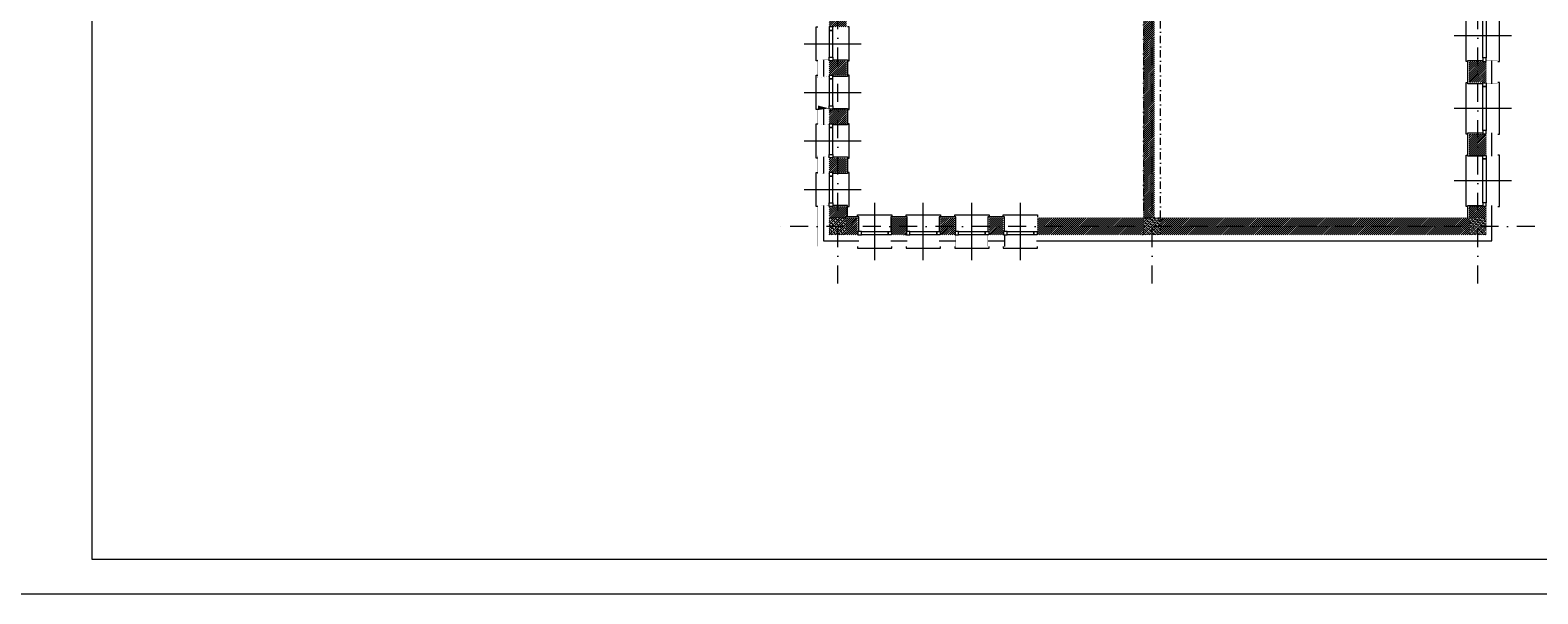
# Model space of a CAD drawing. Extents: x 4615668 to 9294084, y 5331114 to 10688993.
# Tile 17 of 181: x 4650123 to 4652762, y 5334449 to 5335436. Entities that reach past the tile are written whole.
import ezdxf

# ---------------------------------------------------------------- set-up
doc = ezdxf.new("R2010")
doc.units = 0
doc.header["$MEASUREMENT"] = 0
doc.linetypes.add('DASHDOT', pattern=[25.4, 12.7, -6.35, 0, -6.35])
doc.linetypes.add('l217_500', pattern=[2, 1.5, -0.5])
for name, color, linetype in [('DIM', 7, 'Continuous'), ('sciany', 1, 'Continuous'), ('STOLARKA', 4, 'Continuous')]:
    doc.layers.add(name, color=color, linetype=linetype)
for name, color, linetype, lineweight in [('gr_klasy', 7, 'l217_500', 13), ('hatch', 253, 'Continuous', 0), ('ocieplenie', 214, 'Continuous', 13), ('Osie', 175, 'DASHDOT', 9), ('tynk', 252, 'Continuous', 5)]:
    doc.layers.add(name, color=color, linetype=linetype, lineweight=lineweight)
doc.styles.add('Arial Narrow 20', font='arial.ttf', dxfattribs={"height": 20})
doc.linetypes.add('BATTING', pattern='A,0.00254,-2.54,[134,ltypeshp.shx,S=2.54,R=0,X=-2.54,Y=0],-5.08,[134,ltypeshp.shx,S=2.54,R=180,X=2.54,Y=0],-2.54', length=10.16254)
doc.dimstyles.new('1do100 ok', dxfattribs={"dimscale": 0.5, "dimtxt": 12, "dimasz": 25, "dimexe": 20, "dimexo": 0, "dimgap": 5, "dimtad": 1, "dimdec": 0, "dimzin": 9, "dimtxsty": 'Arial Narrow 20', "dimblk": 'ARCHTICK', "dimcen": 3, "dimdle": 20, "dimclrd": 256, "dimclre": 256, "dimclrt": 256, "dimadec": 0, "dimazin": 2, "dimtfac": 1, "dimtdec": 0, "dimtix": 1, "dimtmove": 2, "dimatfit": 3, "dimldrblk": 'NONE', "dimfxl": 0, "dimtvp": 1, "dimtolj": 1, "dimtzin": 0, "dimlwd": 5, "dimlwe": 5, "dimarcsym": 0})
pattern_1 = [(45, (13537.80412823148, -10341.5545657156), (-1.76776695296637, 1.76776695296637), [])]

# ---------------------------------------------------------------- blocks, each defined once
blk = doc.blocks.new('G$C61CBF25F')
at = {"layer": 'Osie', "lineweight": 0, "ltscale": 2.5}
for p, q in [((305, 0), (305, 1880.0000002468)), ((855, 0), (855, 1880.0000002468)), ((1425, 0), (1425, 1880.0000002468)), ((1525, 1780.0000002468), (204.8462595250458, 1780.0000002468)), ((1525, 1780.0000002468), (204.8462595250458, 1780.0000002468)), ((95, 540), (95, 1340)), ((1525, 1240), (-5, 1240)), ((1525, 640), (-5, 640)), ((1525, 100), (204.8462595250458, 100))]:
    blk.add_line(p, q, dxfattribs=at)
blk = doc.blocks.new('G$C772A7A8F')
at = {"layer": 'STOLARKA', "color": 5, "lineweight": 0}
blk.add_line((100, 45), (0, 45), dxfattribs=at)
for points in [[(24, 0), (21, 0), (21, 90), (24, 90)], [(76, 0), (79, 0), (79, 90), (76, 90)]]:
    blk.add_lwpolyline(points, dxfattribs=at)
for points in [[(56, 89.5), (56, 83.5), (50, 83.5), (50, 89.5)], [(56, 83.5), (56, 6.5), (50, 6.5), (50, 83.5)], [(56, 0.5), (56, 6.5), (50, 6.5), (50, 0.5)]]:
    blk.add_lwpolyline(points, close=True, dxfattribs=at)
blk = doc.blocks.new('G$C5CBE0247')
at = {"layer": 'STOLARKA', "color": 5, "lineweight": 0}
for points in [[(0, 55), (0, 58), (59.99999999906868, 58), (59.99999999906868, 55)], [(0, 3), (0, 0), (59.99999999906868, 0), (59.99999999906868, 3)]]:
    blk.add_lwpolyline(points, dxfattribs=at)
for points in [[(0.5, 23), (6.5, 23), (6.5, 29), (0.5, 29)], [(53.49999999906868, 23), (6.5, 23), (6.5, 29), (53.49999999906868, 29)], [(59.49999999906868, 23), (53.49999999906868, 23), (53.49999999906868, 29), (59.49999999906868, 29)]]:
    blk.add_lwpolyline(points, close=True, dxfattribs=at)
blk = doc.blocks.new('G$C21C1C319')
at = {"layer": 'STOLARKA', "color": 5, "lineweight": 0}
blk.add_line((30, 0), (30, 100), dxfattribs=at)
for points in [[(0.5, 44), (6.5, 44), (6.5, 50), (0.5, 50)], [(53.49999999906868, 44), (6.5, 44), (6.5, 50), (53.49999999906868, 50)], [(59.49999999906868, 44), (53.49999999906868, 44), (53.49999999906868, 50), (59.49999999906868, 50)]]:
    blk.add_lwpolyline(points, close=True, dxfattribs=at)
blk.add_lwpolyline([(0, 24), (0, 21), (59.99999999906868, 21), (59.99999999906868, 24)], dxfattribs=at)
at = {"lineweight": 0, "ltscale": 40}
blk.add_blockref('G$C5CBE0247', (0, 21), dxfattribs=at)
blk = doc.blocks.new('_ArchTick')
at = {"color": 0, "linetype": 'ByBlock', "const_width": 0.15}
blk.add_lwpolyline([(-0.5, -0.5), (0.5, 0.5)], dxfattribs=at)
blk = doc.blocks.new('*D3165')
at = {"layer": 'Defpoints', "color": 0}
for p in [(4652671.991731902, 5336790.983681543), (4652671.991731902, 5335079.905191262), (4652978.125615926, 5335079.905191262)]:
    blk.add_point(p, dxfattribs=at)
at = {"layer": 'DIM', "lineweight": 5, "ltscale": 40}
for p, q in [((4652978.125615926, 5336800.983681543), (4652978.125615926, 5335069.905191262)), ((4652940.625615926, 5336790.983681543), (4652988.125615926, 5336790.983681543)), ((4652940.625615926, 5335079.905191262), (4652988.125615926, 5335079.905191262))]:
    blk.add_line(p, q, dxfattribs=at)
at = {"layer": 'DIM', "linetype": 'ByBlock', "lineweight": 5, "xscale": 12.5, "yscale": 12.5, "zscale": 12.5}
for p, rotation in [((4652978.125615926, 5336790.983681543), 90), ((4652978.125615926, 5335079.905191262), 270)]:
    blk.add_blockref('_ArchTick', p, dxfattribs=dict(at, rotation=rotation))
at = {"layer": 'DIM', "lineweight": 0, "ltscale": 40, "insert": (4652965.584688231, 5335935.444436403), "char_height": 20, "attachment_point": 5, "rotation": 90, "style": 'Arial Narrow 20'}
blk.add_mtext('\\A1;1711', dxfattribs=at)
blk = doc.blocks.new('_None')

msp = doc.modelspace()

# ---------------------------------------------------------------- hatches: boundary and pattern name
at = {"layer": 'hatch', "lineweight": 0, "ltscale": 40, "transparency": 33554687}
h = msp.add_hatch(dxfattribs=at)
h.set_pattern_fill('ANSI31', color=256, scale=20)
h.set_pattern_definition([(45, (18685.5151269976, -10341.55727345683), (-1.76776695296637, 1.76776695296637), [])])
h.paths.add_polyline_path([(4651534.491731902, 5335467.002494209), (4651551.991731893, 5335467.002494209), (4651551.991731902, 5335617.416004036), (4651534.491731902, 5335617.416004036), (4651534.491731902, 5335467.002494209)], is_closed=False)
h.paths.add_polyline_path([(4651534.491731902, 5335467.002494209), (4651534.491731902, 5335617.416004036), (4651521.991731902, 5335617.416004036), (4651521.99173189, 5335467.002494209), (4651534.491731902, 5335467.002494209)], is_closed=False)
h.paths.add_polyline_path([(4651534.491731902, 5335442.002494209), (4651534.491731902, 5335467.002494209), (4651521.991731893, 5335467.002494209), (4651521.99173189, 5335442.002494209), (4651534.491731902, 5335442.002494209)], is_closed=False)
h.paths.add_polyline_path([(4651534.491731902, 5335442.002494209), (4651551.991731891, 5335442.002494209), (4651551.99173189, 5335467.002494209), (4651534.491731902, 5335467.002494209), (4651534.491731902, 5335442.002494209)], is_closed=False)
h.paths.add_polyline_path([(4651551.991731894, 5335357.002494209), (4651551.991731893, 5335382.002494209), (4651534.491731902, 5335382.002494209), (4651534.491731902, 5335357.002494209), (4651551.991731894, 5335357.002494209)], is_closed=False)
h.paths.add_polyline_path([(4651521.991731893, 5335382.002494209), (4651521.991731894, 5335357.002494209), (4651534.491731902, 5335357.002494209), (4651534.491731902, 5335382.002494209), (4651521.991731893, 5335382.002494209)], is_closed=False)
h.paths.add_polyline_path([(4651551.991731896, 5335272.002494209), (4651551.991731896, 5335297.002494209), (4651534.491731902, 5335297.002494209), (4651534.491731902, 5335272.002494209), (4651551.991731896, 5335272.002494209)], is_closed=False)
h.paths.add_polyline_path([(4651521.991731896, 5335297.002494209), (4651521.991731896, 5335272.002494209), (4651534.491731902, 5335272.002494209), (4651534.491731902, 5335297.002494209), (4651521.991731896, 5335297.002494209)], is_closed=False)
h.paths.add_polyline_path([(4651551.991731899, 5335187.002494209), (4651551.991731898, 5335212.002494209), (4651534.491731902, 5335212.002494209), (4651534.491731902, 5335187.002494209), (4651551.991731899, 5335187.002494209)], is_closed=False)
h.paths.add_polyline_path([(4651521.991731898, 5335212.002494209), (4651521.991731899, 5335187.002494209), (4651534.491731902, 5335187.002494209), (4651534.491731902, 5335212.002494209), (4651521.991731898, 5335212.002494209)], is_closed=False)
h.paths.add_polyline_path([(4651551.991731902, 5335127.166004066), (4651534.491731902, 5335127.166004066), (4651534.491731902, 5335107.416004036), (4651551.991731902, 5335107.416004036), (4651551.991731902, 5335127.166004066)], is_closed=False)
h.paths.add_polyline_path([(4651534.491731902, 5335127.166004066), (4651521.991731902, 5335127.166004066), (4651521.991731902, 5335107.416004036), (4651534.491731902, 5335107.416004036), (4651534.491731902, 5335127.166004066)], is_closed=False)
h = msp.add_hatch(dxfattribs=at)
h.set_pattern_fill('ANSI31', color=256, scale=20)
h.set_pattern_definition(pattern_1)
h.paths.add_polyline_path([(4652084.491731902, 5335506.569907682), (4652071.991731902, 5335506.569907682), (4652071.991731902, 5335107.416004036), (4652084.491731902, 5335107.416004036), (4652084.491731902, 5335506.569907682)], is_closed=False)
h.paths.add_polyline_path([(4652090.991731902, 5335506.569907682), (4652084.491731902, 5335506.569907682), (4652084.491731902, 5335107.416004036), (4652090.991731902, 5335107.416004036), (4652090.991731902, 5335506.569907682)], is_closed=False)
h = msp.add_hatch(dxfattribs=at)
h.set_pattern_fill('ANSI31', color=256, scale=20)
h.set_pattern_definition(pattern_1)
h.paths.add_polyline_path([(4652656.991731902, 5335470.83267061), (4652656.991731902, 5335507.666004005), (4652641.991731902, 5335507.666004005), (4652641.991731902, 5335470.83267061), (4652656.991731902, 5335470.83267061)], is_closed=False)
h.paths.add_polyline_path([(4652671.991731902, 5335470.83267061), (4652671.991731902, 5335507.666004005), (4652656.991731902, 5335507.666004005), (4652656.991731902, 5335470.83267061), (4652671.991731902, 5335470.83267061)], is_closed=False)
h.paths.add_polyline_path([(4652656.991731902, 5335380.832671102), (4652641.991731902, 5335380.832671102), (4652641.991731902, 5335343.999337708), (4652656.991731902, 5335343.999337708), (4652656.991731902, 5335380.832671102)], is_closed=False)
h.paths.add_polyline_path([(4652656.991731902, 5335343.999337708), (4652671.991731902, 5335343.999337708), (4652671.991731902, 5335380.832671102), (4652656.991731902, 5335380.832671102), (4652656.991731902, 5335343.999337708)], is_closed=False)
h.paths.add_polyline_path([(4652656.991731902, 5335217.16600382), (4652656.991731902, 5335253.999337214), (4652641.991731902, 5335253.999337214), (4652641.991731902, 5335217.16600382), (4652656.991731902, 5335217.16600382)], is_closed=False)
h.paths.add_polyline_path([(4652671.991731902, 5335217.16600382), (4652671.991731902, 5335253.999337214), (4652656.991731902, 5335253.999337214), (4652656.991731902, 5335217.16600382), (4652671.991731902, 5335217.16600382)], is_closed=False)
h.paths.add_polyline_path([(4652656.991731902, 5335107.416004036), (4652656.991731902, 5335127.166004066), (4652641.991731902, 5335127.166004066), (4652641.991731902, 5335107.416004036), (4652656.991731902, 5335107.416004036)], is_closed=False)
h.paths.add_polyline_path([(4652671.991731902, 5335107.416004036), (4652671.991731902, 5335127.166004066), (4652656.991731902, 5335127.166004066), (4652656.991731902, 5335107.416004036), (4652671.991731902, 5335107.416004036)], is_closed=False)
h = msp.add_hatch(dxfattribs=at)
h.set_pattern_fill('ANSI33', color=256, scale=20, angle=90)
h.set_pattern_definition([(135, (12417.80412818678, -12021.47251636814), (-3.535533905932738, -3.535533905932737), []), (135, (12417.80412818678, -12017.93698246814), (-3.535533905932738, -3.535533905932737), [2.5, -1.25])])
h.paths.add_polyline_path([(4651521.991731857, 5335077.49805363), (4651551.991731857, 5335077.49805363), (4651551.991731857, 5335107.49805363), (4651521.991731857, 5335107.49805363)])
h = msp.add_hatch(dxfattribs=at)
h.set_pattern_fill('ANSI31', color=256, scale=20)
h.set_pattern_definition(pattern_1)
h.paths.add_polyline_path([(4651571.578222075, 5335077.416004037), (4651571.578222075, 5335092.416004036), (4651551.991731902, 5335092.416004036), (4651551.991731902, 5335077.416004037), (4651571.578222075, 5335077.416004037)], is_closed=False)
h.paths.add_polyline_path([(4651571.578222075, 5335092.416004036), (4651571.578222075, 5335107.416004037), (4651551.991731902, 5335107.416004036), (4651551.991731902, 5335092.416004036), (4651571.578222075, 5335092.416004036)], is_closed=False)
h.paths.add_polyline_path([(4651656.578222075, 5335107.416004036), (4651631.578222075, 5335107.416004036), (4651631.578222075, 5335092.416004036), (4651656.578222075, 5335092.416004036), (4651656.578222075, 5335107.416004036)], is_closed=False)
h.paths.add_polyline_path([(4651656.578222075, 5335077.416004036), (4651656.578222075, 5335092.416004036), (4651631.578222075, 5335092.416004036), (4651631.578222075, 5335077.416004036), (4651656.578222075, 5335077.416004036)], is_closed=False)
h.paths.add_polyline_path([(4651741.578222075, 5335077.416004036), (4651741.578222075, 5335092.416004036), (4651716.578222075, 5335092.416004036), (4651716.578222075, 5335077.416004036), (4651741.578222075, 5335077.416004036)], is_closed=False)
h.paths.add_polyline_path([(4651741.578222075, 5335107.416004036), (4651716.578222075, 5335107.416004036), (4651716.578222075, 5335092.416004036), (4651741.578222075, 5335092.416004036), (4651741.578222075, 5335107.416004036)], is_closed=False)
h.paths.add_polyline_path([(4651826.578222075, 5335107.416004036), (4651801.578222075, 5335107.416004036), (4651801.578222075, 5335092.416004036), (4651826.578222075, 5335092.416004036), (4651826.578222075, 5335107.416004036)], is_closed=False)
h.paths.add_polyline_path([(4651826.578222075, 5335077.416004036), (4651826.578222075, 5335092.416004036), (4651801.578222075, 5335092.416004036), (4651801.578222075, 5335077.416004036), (4651826.578222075, 5335077.416004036)], is_closed=False)
h = msp.add_hatch(dxfattribs=at)
h.set_pattern_fill('ANSI31', color=256, scale=20)
h.set_pattern_definition(pattern_1)
h.paths.add_polyline_path([(4651886.578222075, 5335092.416004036), (4651886.578222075, 5335077.416004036), (4651911.578222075, 5335077.416004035), (4651911.578222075, 5335092.416004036), (4651886.578222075, 5335092.416004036)], is_closed=False)
h.paths.add_polyline_path([(4651886.578222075, 5335107.416004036), (4651886.578222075, 5335092.416004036), (4651911.578222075, 5335092.416004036), (4651911.578222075, 5335107.416004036), (4651886.578222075, 5335107.416004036)], is_closed=False)
h.paths.add_polyline_path([(4651911.578222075, 5335107.416004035), (4651911.578222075, 5335092.416004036), (4652071.991731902, 5335092.416004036), (4652071.991731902, 5335107.416004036), (4651911.578222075, 5335107.416004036)], is_closed=False)
h.paths.add_polyline_path([(4651911.578222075, 5335092.416004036), (4651911.578222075, 5335077.416004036), (4652071.991731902, 5335077.416004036), (4652071.991731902, 5335092.416004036), (4651911.578222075, 5335092.416004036)], is_closed=False)
h.paths.add_polyline_path([(4652101.991731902, 5335092.416004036), (4652101.991731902, 5335077.416004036), (4652641.991731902, 5335077.416004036), (4652641.991731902, 5335092.416004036), (4652101.991731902, 5335092.416004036)], is_closed=False)
h.paths.add_polyline_path([(4652101.991731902, 5335107.416004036), (4652101.991731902, 5335092.416004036), (4652641.991731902, 5335092.416004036), (4652641.991731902, 5335107.416004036), (4652101.991731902, 5335107.416004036)], is_closed=False)
h = msp.add_hatch(dxfattribs=at)
h.set_pattern_fill('ANSI33', color=256, scale=20, angle=90)
h.set_pattern_definition([(135, (12967.80412818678, -12021.53873734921), (-3.535533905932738, -3.535533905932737), []), (135, (12967.80412818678, -12018.00320344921), (-3.535533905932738, -3.535533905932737), [2.5, -1.25])])
h.paths.add_polyline_path([(4652071.991731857, 5335077.431832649), (4652101.991731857, 5335077.431832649), (4652101.991731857, 5335107.431832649), (4652071.991731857, 5335107.431832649)])
h = msp.add_hatch(dxfattribs=at)
h.set_pattern_fill('ANSI33', color=256, scale=20, angle=90)
h.set_pattern_definition([(135, (13537.80412818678, -12021.5545659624), (-3.535533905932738, -3.535533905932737), []), (135, (13537.80412818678, -12018.0190320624), (-3.535533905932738, -3.535533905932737), [2.5, -1.25])])
h.paths.add_polyline_path([(4652641.991731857, 5335077.416004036), (4652671.991731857, 5335077.416004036), (4652671.991731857, 5335107.416004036), (4652641.991731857, 5335107.416004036)])

# ---------------------------------------------------------------- linework, layer by layer
at = {"linetype": 'DASHDOT', "lineweight": 0}
msp.add_lwpolyline([(4652071.991731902, 5335107.416004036), (4652101.991731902, 5335107.416004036), (4652101.991731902, 5335617.416004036), (4652071.991731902, 5335617.416004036)], close=True, dxfattribs=at)
at = {"lineweight": 0, "ltscale": 40}
for points in [[(4651527.991731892, 5335384.002494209), (4651553.991731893, 5335384.002494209), (4651553.991731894, 5335355.002494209), (4651527.991731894, 5335355.002494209)], [(4651527.991731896, 5335299.002494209), (4651553.991731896, 5335299.002494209), (4651553.991731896, 5335270.002494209), (4651527.991731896, 5335270.002494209)], [(4651527.991731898, 5335214.002494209), (4651553.991731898, 5335214.002494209), (4651553.991731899, 5335185.002494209), (4651527.991731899, 5335185.002494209)], [(4651573.578222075, 5335083.416004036), (4651573.578222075, 5335109.416437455), (4651553.991731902, 5335109.416437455), (4651553.991731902, 5335129.168971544), (4651527.991731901, 5335129.168971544)], [(4651658.578222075, 5335083.416004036), (4651658.578222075, 5335109.416437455), (4651629.578222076, 5335109.416437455), (4651629.578222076, 5335083.416004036)], [(4651743.578222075, 5335083.416004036), (4651743.578222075, 5335109.416437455), (4651714.578222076, 5335109.416437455), (4651714.578222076, 5335083.416004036)], [(4651828.578222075, 5335083.416004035), (4651828.578222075, 5335109.416437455), (4651799.578222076, 5335109.416437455), (4651799.578222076, 5335083.416004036)], [(4651828.581189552, 5335077.416004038), (4651828.581189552, 5335057.416004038)]]:
    msp.add_lwpolyline(points, dxfattribs=at)
at = {"layer": 'gr_klasy', "linetype": 'BATTING', "lineweight": 0}
for points in [[(4651511.991731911, 5335384.005461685), (4651511.991731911, 5335355.005461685)], [(4652681.991731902, 5335341.999338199), (4652681.991731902, 5335382.832671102)], [(4651511.991731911, 5335299.005461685), (4651511.991731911, 5335270.005461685)], [(4652681.991731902, 5335215.166004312), (4652681.991731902, 5335255.999337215)], [(4651511.991731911, 5335214.005461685), (4651511.991731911, 5335185.005461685)], [(4651511.991731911, 5335129.168971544), (4651511.991731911, 5335067.416004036), (4651573.578222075, 5335067.416004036)], [(4651884.575254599, 5335067.416004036), (4652681.991731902, 5335067.416004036), (4652681.991731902, 5335129.166004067)], [(4651629.581189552, 5335067.416004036), (4651658.581189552, 5335067.416004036)], [(4651714.581189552, 5335067.416004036), (4651743.581189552, 5335067.416004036)], [(4651799.581189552, 5335067.416004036), (4651828.581189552, 5335067.416004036)]]:
    msp.add_lwpolyline(points, dxfattribs=at)
at = {"layer": 'hatch', "color": 252}
for points in [[(4649911.58735956, 5334449.245262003), (4654111.58735956, 5334449.245262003), (4654111.58735956, 5337397.245262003), (4649911.58735956, 5337397.245262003)], [(4649911.58735956, 5334449.245262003), (4654111.58735956, 5334449.245262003), (4654111.58735956, 5337397.245262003), (4649911.58735956, 5337397.245262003)], [(4650231.58735956, 5337337.245262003), (4654051.58735956, 5337337.245262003), (4654051.58735956, 5334509.245262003), (4650231.58735956, 5334509.245262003)]]:
    msp.add_lwpolyline(points, close=True, dxfattribs=at)
at = {"layer": 'ocieplenie', "lineweight": 0, "const_width": 0.2}
for points in [[(4651521.991731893, 5335355.005461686), (4651501.991731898, 5335355.005461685), (4651501.991731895, 5335384.005461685), (4651521.991731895, 5335384.005461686)], [(4652671.991731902, 5335382.832671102), (4652691.991731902, 5335382.832671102), (4652691.991731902, 5335341.999338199), (4652671.991731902, 5335341.999338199)], [(4651521.991731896, 5335270.005461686), (4651501.991731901, 5335270.005461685), (4651501.991731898, 5335299.005461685), (4651521.991731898, 5335299.005461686)], [(4652671.991731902, 5335255.999337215), (4652691.991731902, 5335255.999337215), (4652691.991731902, 5335215.166004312), (4652671.991731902, 5335215.166004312)], [(4651521.991731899, 5335185.005461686), (4651501.991731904, 5335185.005461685), (4651501.991731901, 5335214.005461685), (4651521.991731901, 5335214.005461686)], [(4651573.578222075, 5335077.416004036), (4651573.578222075, 5335057.416004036), (4651501.991731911, 5335057.416004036), (4651501.991731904, 5335129.168971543), (4651521.991731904, 5335129.168971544)], [(4652671.991731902, 5335129.166004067), (4652691.991731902, 5335129.166004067), (4652691.991731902, 5335057.416004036), (4651884.575254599, 5335057.416004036), (4651884.575254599, 5335077.416004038)], [(4652691.991731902, 5335128.348354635), (4652691.991731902, 5335092.416004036)], [(4651629.581189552, 5335077.416004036), (4651629.581189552, 5335057.41600404), (4651658.581189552, 5335057.416004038), (4651658.581189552, 5335077.416004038)], [(4651714.581189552, 5335077.416004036), (4651714.581189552, 5335057.41600404), (4651743.581189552, 5335057.416004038), (4651743.581189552, 5335077.416004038)], [(4651799.581189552, 5335077.416004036), (4651799.581189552, 5335057.41600404), (4651828.581189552, 5335057.416004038), (4651828.581189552, 5335077.416004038)]]:
    msp.add_lwpolyline(points, dxfattribs=at)
at = {"layer": 'sciany', "ltscale": 40}
for points, const_width in [([(4652071.991731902, 5335107.416004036), (4652090.991731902, 5335107.416004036), (4652090.991731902, 5335506.569907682), (4652071.991731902, 5335506.569907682)], 0.3), ([(4651521.991731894, 5335357.002494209), (4651521.991731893, 5335382.002494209), (4651551.991731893, 5335382.002494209), (4651551.991731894, 5335357.002494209)], 0.3), ([(4652641.991731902, 5335380.832671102), (4652671.991731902, 5335380.832671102), (4652671.991731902, 5335343.999337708), (4652641.991731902, 5335343.999337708)], 0.3), ([(4651521.991731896, 5335272.002494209), (4651521.991731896, 5335297.002494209), (4651551.991731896, 5335297.002494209), (4651551.991731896, 5335272.002494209)], 0.3), ([(4652641.991731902, 5335217.16600382), (4652671.991731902, 5335217.16600382), (4652671.991731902, 5335253.999337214), (4652641.991731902, 5335253.999337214)], 0.3), ([(4651521.991731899, 5335187.002494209), (4651521.991731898, 5335212.002494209), (4651551.991731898, 5335212.002494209), (4651551.991731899, 5335187.002494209)], 0.3), ([(4651521.991731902, 5335077.416004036), (4651551.991731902, 5335077.416004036), (4651551.991731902, 5335107.416004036), (4651521.991731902, 5335107.416004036)], 0.5), ([(4651521.991731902, 5335107.416004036), (4651551.991731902, 5335107.416004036), (4651551.991731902, 5335127.166004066), (4651521.991731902, 5335127.166004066)], 0.3), ([(4651551.991731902, 5335077.416004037), (4651551.991731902, 5335107.416004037), (4651571.578222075, 5335107.416004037), (4651571.578222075, 5335077.416004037)], 0.3), ([(4651631.578222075, 5335077.416004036), (4651656.578222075, 5335077.416004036), (4651656.578222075, 5335107.416004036), (4651631.578222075, 5335107.416004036)], 0.3), ([(4651716.578222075, 5335077.416004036), (4651741.578222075, 5335077.416004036), (4651741.578222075, 5335107.416004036), (4651716.578222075, 5335107.416004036)], 0.3), ([(4651801.578222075, 5335077.416004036), (4651826.578222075, 5335077.416004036), (4651826.578222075, 5335107.416004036), (4651801.578222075, 5335107.416004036)], 0.3), ([(4651886.578222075, 5335077.416004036), (4652071.991731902, 5335077.416004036), (4652071.991731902, 5335107.416004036), (4651886.578222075, 5335107.416004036)], 0.3), ([(4651886.578222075, 5335077.416004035), (4651911.578222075, 5335077.416004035), (4651911.578222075, 5335107.416004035), (4651886.578222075, 5335107.416004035)], 0.3), ([(4652071.991731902, 5335077.416004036), (4652101.991731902, 5335077.416004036), (4652101.991731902, 5335107.416004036), (4652071.991731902, 5335107.416004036)], 0.5), ([(4652101.991731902, 5335077.416004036), (4652641.991731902, 5335077.416004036), (4652641.991731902, 5335107.416004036), (4652101.991731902, 5335107.416004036)], 0.3), ([(4652641.991731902, 5335077.416004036), (4652671.991731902, 5335077.416004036), (4652671.991731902, 5335107.416004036), (4652641.991731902, 5335107.416004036)], 0.5), ([(4652641.991731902, 5335107.416004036), (4652671.991731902, 5335107.416004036), (4652671.991731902, 5335127.166004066), (4652641.991731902, 5335127.166004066)], 0.3)]:
    msp.add_lwpolyline(points, close=True, dxfattribs=dict(at, const_width=const_width))
at = {"layer": 'tynk', "lineweight": 0, "ltscale": 40}
for points in [[(4652665.991731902, 5335341.999337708), (4652639.991731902, 5335341.999337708), (4652639.991731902, 5335382.832671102), (4652665.991731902, 5335382.832671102)], [(4652665.991731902, 5335215.16600382), (4652639.991731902, 5335215.16600382), (4652639.991731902, 5335255.999337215), (4652665.991731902, 5335255.999337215)], [(4652639.991731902, 5335107.416004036), (4652639.991731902, 5335129.166004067), (4652665.991731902, 5335129.166004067)]]:
    msp.add_lwpolyline(points, dxfattribs=at)

# ---------------------------------------------------------------- block references
at = {"lineweight": 0, "ltscale": 40}
for name, p in [('G$C61CBF25F', (4651231.991731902, 5334992.416004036)), ('G$C772A7A8F', (4652615.991731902, 5335380.832670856)), ('G$C772A7A8F', (4652615.991731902, 5335253.999337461)), ('G$C772A7A8F', (4652615.991731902, 5335127.166004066)), ('G$C21C1C319', (4651571.578222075, 5335033.416004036)), ('G$C21C1C319', (4651656.578222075, 5335033.416004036)), ('G$C21C1C319', (4651741.578222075, 5335033.416004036)), ('G$C21C1C319', (4651826.578222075, 5335033.416004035))]:
    msp.add_blockref(name, p, dxfattribs=at)
at = {"lineweight": 0, "ltscale": 40, "xscale": -1, "rotation": 270.0000000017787}
for p in [(4651477.991731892, 5335382.002494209), (4651477.991731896, 5335297.002494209), (4651477.991731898, 5335212.002494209), (4651477.991731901, 5335127.002494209)]:
    msp.add_blockref('G$C21C1C319', p, dxfattribs=at)

# ---------------------------------------------------------------- dimensions: what is measured, and where the dimension line sits
at = {"layer": 'DIM', "lineweight": 0, "ltscale": 40}
dim = msp.add_linear_dim(base=(4652978.125615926, 5335079.905191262), p1=(4652671.991731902, 5336790.983681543), p2=(4652671.991731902, 5335079.905191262), angle=90, dimstyle='1do100 ok', dxfattribs=at)
dim.commit()
dim.dimension.update_dxf_attribs({"geometry": '*D3165', "text_midpoint": (4652965.584688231, 5335935.444436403)})

doc.saveas('drawing.dxf')
